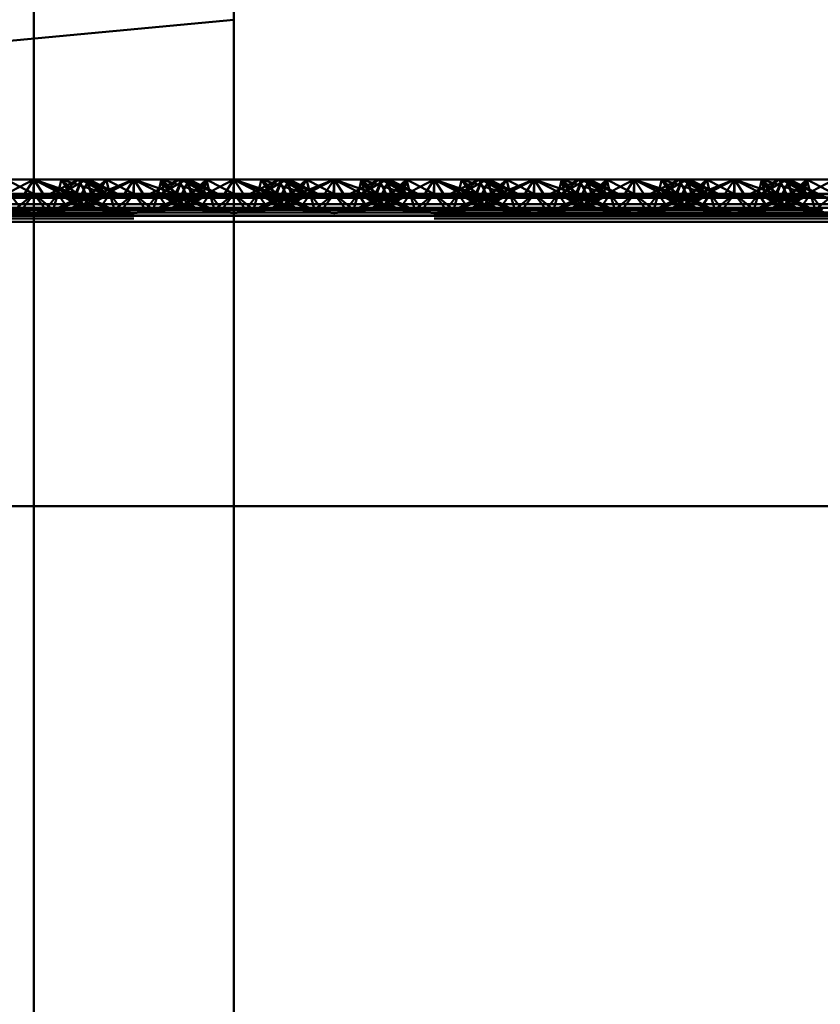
# Paper-space layout 'Layout1' of a CAD drawing. Extents: x -2 to 1033, y -36 to 596.
# Tile 249 of 256: x 372.97 to 374.97, y 499.19 to 501.64. Entities that reach past the tile are written whole.
import ezdxf

# ---------------------------------------------------------------- set-up
doc = ezdxf.new("R2010")
doc.units = 0
doc.linetypes.add('ACAD_ISO02W100', pattern=[15, 12, -3])
doc.linetypes.add('ACAD_ISO04W100', pattern=[30.5, 24, -3, 0.5, -3])
for name, color, linetype, lineweight in [('SS_SLOUPY KRAJNÍ', 143, 'CONTINUOUS', 50), ('SS_ZEBRIK KOŠ', 75, 'CONTINUOUS', 50), ('SS_ZEBRIKY', 24, 'CONTINUOUS', 50)]:
    doc.layers.add(name, color=color, linetype=linetype, lineweight=lineweight)

psp = doc.layouts.get("Layout1")

# ---------------------------------------------------------------- linework, layer by layer
at = {"layer": 'SS_SLOUPY KRAJNÍ', "color": 3, "linetype": 'ACAD_ISO02W100', "ltscale": 0.25}
psp.add_line((372.5063, 501.55), (373.5063, 501.6441), dxfattribs=at)
at = {"layer": 'SS_ZEBRIK KOŠ', "color": 7, "linetype": 'ACAD_ISO04W100', "ltscale": 0.25}
psp.add_line((373.0063, 420.885), (373.0063, 546.985), dxfattribs=at)
at = {"layer": 'SS_ZEBRIK KOŠ', "color": 1, "linetype": 'Continuous', "ltscale": 0.25}
psp.add_line((373.5063, 420.885), (373.5063, 546.985), dxfattribs=at)
at = {"layer": 'SS_ZEBRIKY', "color": 3, "linetype": 'ACAD_ISO02W100', "ltscale": 0.25}
for p, q in [((372.9296, 501.2048), (373.0063, 501.2448)), ((372.9374, 501.2448), (373.0053, 501.209)), ((373.0063, 501.2448), (372.9374, 501.2448)), ((372.9803, 501.2048), (373.0063, 501.2448)), ((373.0063, 501.2448), (373.0053, 501.209)), ((373.0324, 501.2048), (373.0063, 501.2448)), ((373.0063, 501.2448), (373.083, 501.2048)), ((373.0063, 501.2448), (373.0966, 501.2082)), ((373.1099, 501.209), (373.0063, 501.2448)), ((373.0753, 501.2448), (373.0063, 501.2448)), ((373.0063, 501.2448), (373.0063, 501.209)), ((373.1184, 501.2448), (373.0469, 501.209)), ((373.0663, 501.209), (373.0753, 501.2448)), ((373.1369, 501.2448), (373.0743, 501.209)), ((373.0743, 501.209), (373.1184, 501.2448)), ((373.0748, 501.209), (373.1369, 501.2448)), ((373.0748, 501.209), (373.1184, 501.2448)), ((373.0753, 501.2448), (373.0966, 501.2082)), ((373.1099, 501.209), (373.0753, 501.2448)), ((373.0753, 501.2448), (373.1134, 501.209)), ((373.0753, 501.2448), (373.1869, 501.209)), ((373.1258, 501.2448), (373.0753, 501.2448)), ((373.1103, 501.209), (373.1258, 501.2448)), ((373.1258, 501.2448), (373.1134, 501.209)), ((373.1184, 501.2448), (373.1363, 501.209)), ((373.1869, 501.209), (373.1258, 501.2448)), ((373.1258, 501.2448), (373.1889, 501.209)), ((373.2158, 501.209), (373.1258, 501.2448)), ((373.1442, 501.2448), (373.1258, 501.2448)), ((373.1263, 501.209), (373.1442, 501.2448)), ((373.1493, 501.209), (373.1369, 501.2448)), ((373.1401, 501.2366), (373.1369, 501.2448)), ((373.1403, 501.237), (373.1369, 501.2448)), ((373.1524, 501.209), (373.1369, 501.2448)), ((373.151, 501.209), (373.1401, 501.2366)), ((373.1524, 501.209), (373.1403, 501.237)), ((373.1442, 501.2448), (373.1889, 501.209)), ((373.2158, 501.209), (373.1442, 501.2448)), ((373.1874, 501.2448), (373.1442, 501.2448)), ((373.1493, 501.209), (373.1874, 501.2448)), ((373.1874, 501.2448), (373.151, 501.209)), ((373.1661, 501.2082), (373.2563, 501.2448)), ((373.1661, 501.2082), (373.1874, 501.2448)), ((373.1796, 501.2048), (373.2563, 501.2448)), ((373.1963, 501.209), (373.1874, 501.2448)), ((373.2553, 501.209), (373.1874, 501.2448)), ((373.2563, 501.2448), (373.1874, 501.2448)), ((373.2563, 501.2448), (373.2303, 501.2048)), ((373.2553, 501.209), (373.2563, 501.2448)), ((373.2824, 501.2048), (373.2563, 501.2448)), ((373.2563, 501.2448), (373.333, 501.2048)), ((373.2563, 501.2448), (373.3226, 501.2219)), ((373.3253, 501.2448), (373.2563, 501.2448)), ((373.2563, 501.2448), (373.2563, 501.209)), ((373.3684, 501.2448), (373.2969, 501.209)), ((373.3253, 501.2448), (373.3163, 501.209)), ((373.3869, 501.2448), (373.3243, 501.209)), ((373.3243, 501.209), (373.3684, 501.2448)), ((373.3869, 501.2448), (373.3248, 501.209)), ((373.3248, 501.209), (373.3684, 501.2448)), ((373.3253, 501.2448), (373.333, 501.2048)), ((373.3253, 501.2448), (373.3466, 501.2082)), ((373.3253, 501.2448), (373.3393, 501.2303)), ((373.3253, 501.2448), (373.3634, 501.209)), ((373.3253, 501.2448), (373.3516, 501.2364)), ((373.3684, 501.2448), (373.3253, 501.2448)), ((373.3516, 501.2364), (373.3767, 501.2283)), ((373.3758, 501.2448), (373.3603, 501.209)), ((373.3724, 501.237), (373.3603, 501.209)), ((373.3758, 501.2448), (373.3634, 501.209)), ((373.3684, 501.2448), (373.3863, 501.209)), ((373.3869, 501.2448), (373.3684, 501.2448)), ((373.3758, 501.2448), (373.3724, 501.237)), ((373.3758, 501.2448), (373.4369, 501.209)), ((373.3758, 501.2448), (373.4389, 501.209)), ((373.3758, 501.2448), (373.4658, 501.209)), ((373.3763, 501.209), (373.3942, 501.2448)), ((373.3993, 501.209), (373.3869, 501.2448)), ((373.3869, 501.2448), (373.401, 501.209)), ((373.3869, 501.2448), (373.4024, 501.209)), ((373.4374, 501.2448), (373.3869, 501.2448)), ((373.4389, 501.209), (373.3942, 501.2448)), ((373.4658, 501.209), (373.3942, 501.2448)), ((373.3993, 501.209), (373.4374, 501.2448)), ((373.4374, 501.2448), (373.401, 501.209)), ((373.4161, 501.2082), (373.4374, 501.2448)), ((373.4296, 501.2048), (373.5063, 501.2448)), ((373.4296, 501.2048), (373.4374, 501.2448)), ((373.4374, 501.2448), (373.4463, 501.209)), ((373.4374, 501.2448), (373.5053, 501.209)), ((373.5063, 501.2448), (373.4374, 501.2448)), ((373.5063, 501.2448), (373.4803, 501.2048)), ((373.5063, 501.2448), (373.5053, 501.209)), ((373.5063, 501.2448), (373.6099, 501.209)), ((373.6184, 501.2448), (373.5469, 501.209)), ((373.5663, 501.209), (373.5753, 501.2448)), ((373.5743, 501.209), (373.6369, 501.2448)), ((373.5743, 501.209), (373.6184, 501.2448)), ((373.5748, 501.209), (373.6369, 501.2448)), ((373.5748, 501.209), (373.6184, 501.2448)), ((373.6099, 501.209), (373.5753, 501.2448)), ((373.6869, 501.209), (373.5753, 501.2448)), ((373.6103, 501.209), (373.6258, 501.2448)), ((373.6184, 501.2448), (373.6363, 501.209)), ((373.6869, 501.209), (373.6258, 501.2448)), ((373.7158, 501.209), (373.6258, 501.2448)), ((373.6263, 501.209), (373.6442, 501.2448)), ((373.6493, 501.209), (373.6369, 501.2448)), ((373.6401, 501.2366), (373.6369, 501.2448)), ((373.6524, 501.209), (373.6369, 501.2448)), ((373.6369, 501.2448), (373.6403, 501.237)), ((373.651, 501.209), (373.6401, 501.2366)), ((373.6403, 501.237), (373.6524, 501.209)), ((373.6493, 501.209), (373.6874, 501.2448)), ((373.6661, 501.2082), (373.7563, 501.2448)), ((373.6661, 501.2082), (373.6874, 501.2448)), ((373.6796, 501.2048), (373.7563, 501.2448)), ((373.6963, 501.209), (373.6874, 501.2448)), ((373.7563, 501.2448), (373.7303, 501.2048)), ((373.7563, 501.2448), (373.7824, 501.2048)), ((373.7563, 501.2448), (373.833, 501.2048)), ((373.7563, 501.2448), (373.7563, 501.209)), ((373.8253, 501.2448), (373.8163, 501.209)), ((373.8253, 501.2448), (373.8191, 501.2201)), ((373.8869, 501.2448), (373.8248, 501.209)), ((373.8248, 501.209), (373.8684, 501.2448)), ((373.8253, 501.2448), (373.833, 501.2048)), ((373.8253, 501.2448), (373.8466, 501.2082)), ((373.8253, 501.2448), (373.8634, 501.209)), ((373.8516, 501.2364), (373.8767, 501.2283)), ((373.8758, 501.2448), (373.8603, 501.209)), ((373.8724, 501.237), (373.8603, 501.209)), ((373.8758, 501.2448), (373.8634, 501.209)), ((373.8684, 501.2448), (373.8863, 501.209)), ((373.8758, 501.2448), (373.8724, 501.237)), ((373.8758, 501.2448), (373.9369, 501.209)), ((373.8758, 501.2448), (373.9389, 501.209)), ((373.8758, 501.2448), (373.9658, 501.209)), ((373.8763, 501.209), (373.8942, 501.2448)), ((373.8869, 501.2448), (373.901, 501.209)), ((373.8869, 501.2448), (373.9024, 501.209)), ((373.9389, 501.209), (373.8942, 501.2448)), ((373.9658, 501.209), (373.8942, 501.2448)), ((373.9374, 501.2448), (373.901, 501.209)), ((373.9374, 501.2448), (373.9463, 501.209)), ((373.9374, 501.2448), (374.0053, 501.209)), ((374.0063, 501.2448), (374.0053, 501.209)), ((374.0063, 501.2448), (374.1099, 501.209)), ((374.0063, 501.2448), (374.0063, 501.209)), ((374.1184, 501.2448), (374.0469, 501.209)), ((374.0663, 501.209), (374.0753, 501.2448)), ((374.0743, 501.209), (374.1369, 501.2448)), ((374.0743, 501.209), (374.1184, 501.2448)), ((374.0748, 501.209), (374.1369, 501.2448)), ((374.0748, 501.209), (374.1184, 501.2448)), ((374.1099, 501.209), (374.0753, 501.2448)), ((374.1869, 501.209), (374.0753, 501.2448)), ((374.1103, 501.209), (374.1258, 501.2448)), ((374.1184, 501.2448), (374.1363, 501.209)), ((374.1869, 501.209), (374.1258, 501.2448)), ((374.2158, 501.209), (374.1258, 501.2448)), ((374.1263, 501.209), (374.1442, 501.2448)), ((374.1493, 501.209), (374.1369, 501.2448)), ((374.1401, 501.2366), (374.1369, 501.2448)), ((374.1369, 501.2448), (374.1403, 501.237)), ((374.1524, 501.209), (374.1369, 501.2448)), ((374.151, 501.209), (374.1401, 501.2366)), ((374.1493, 501.209), (374.1874, 501.2448)), ((374.1661, 501.2082), (374.2563, 501.2448)), ((374.1661, 501.2082), (374.1874, 501.2448)), ((374.1796, 501.2048), (374.2563, 501.2448)), ((374.1963, 501.209), (374.1874, 501.2448)), ((374.2563, 501.2448), (374.2303, 501.2048)), ((374.2563, 501.2448), (374.2824, 501.2048)), ((374.2563, 501.2448), (374.333, 501.2048)), ((374.2563, 501.2448), (374.2563, 501.209)), ((374.3253, 501.2448), (374.3163, 501.209)), ((374.3869, 501.2448), (374.3248, 501.209)), ((374.3248, 501.209), (374.3684, 501.2448)), ((374.3253, 501.2448), (374.333, 501.2048)), ((374.3253, 501.2448), (374.3466, 501.2082)), ((374.3253, 501.2448), (374.3634, 501.209)), ((374.3516, 501.2364), (374.3767, 501.2283)), ((374.3758, 501.2448), (374.3603, 501.209)), ((374.3724, 501.237), (374.3603, 501.209)), ((374.3758, 501.2448), (374.3634, 501.209)), ((374.3684, 501.2448), (374.3863, 501.209)), ((374.3758, 501.2448), (374.3724, 501.237)), ((374.3758, 501.2448), (374.4369, 501.209)), ((374.3758, 501.2448), (374.4389, 501.209)), ((374.3758, 501.2448), (374.4658, 501.209)), ((374.3813, 501.219), (374.3942, 501.2448)), ((374.3869, 501.2448), (374.401, 501.209)), ((374.3869, 501.2448), (374.4024, 501.209)), ((374.4389, 501.209), (374.3942, 501.2448)), ((374.4658, 501.209), (374.3942, 501.2448)), ((374.4374, 501.2448), (374.401, 501.209)), ((374.4374, 501.2448), (374.4463, 501.209)), ((374.4374, 501.2448), (374.5053, 501.209)), ((374.5063, 501.2448), (374.5053, 501.209)), ((374.5063, 501.2448), (374.6099, 501.209)), ((374.5063, 501.2448), (374.5063, 501.209)), ((374.6184, 501.2448), (374.5469, 501.209)), ((374.5663, 501.209), (374.5753, 501.2448)), ((374.5743, 501.209), (374.6369, 501.2448)), ((374.5743, 501.209), (374.6184, 501.2448)), ((374.5748, 501.209), (374.6369, 501.2448)), ((374.5748, 501.209), (374.6184, 501.2448)), ((374.6099, 501.209), (374.5753, 501.2448)), ((374.6869, 501.209), (374.5753, 501.2448)), ((374.6103, 501.209), (374.6258, 501.2448)), ((374.6184, 501.2448), (374.6363, 501.209)), ((374.6869, 501.209), (374.6258, 501.2448)), ((374.7158, 501.209), (374.6258, 501.2448)), ((374.6263, 501.209), (374.6442, 501.2448)), ((374.6493, 501.209), (374.6369, 501.2448)), ((374.6401, 501.2366), (374.6369, 501.2448)), ((374.6524, 501.209), (374.6369, 501.2448)), ((374.6369, 501.2448), (374.6403, 501.237)), ((374.651, 501.209), (374.6401, 501.2366)), ((374.6403, 501.237), (374.6524, 501.209)), ((374.6493, 501.209), (374.6874, 501.2448)), ((374.6661, 501.2082), (374.7563, 501.2448)), ((374.6661, 501.2082), (374.6874, 501.2448)), ((374.6796, 501.2048), (374.7563, 501.2448)), ((374.6963, 501.209), (374.6874, 501.2448)), ((374.7563, 501.2448), (374.7303, 501.2048)), ((374.7563, 501.2448), (374.7824, 501.2048)), ((374.7563, 501.2448), (374.833, 501.2048)), ((374.7563, 501.2448), (374.7563, 501.209)), ((374.8253, 501.2448), (374.8163, 501.209)), ((374.8253, 501.2448), (374.8191, 501.2201)), ((374.8869, 501.2448), (374.8248, 501.209)), ((374.8248, 501.209), (374.8684, 501.2448)), ((374.8253, 501.2448), (374.833, 501.2048)), ((374.8253, 501.2448), (374.8466, 501.2082)), ((374.8253, 501.2448), (374.8634, 501.209)), ((374.8516, 501.2364), (374.8767, 501.2283)), ((374.8758, 501.2448), (374.8603, 501.209)), ((374.8724, 501.237), (374.8603, 501.209)), ((374.8758, 501.2448), (374.8634, 501.209)), ((374.8684, 501.2448), (374.8863, 501.209)), ((374.8758, 501.2448), (374.8724, 501.237)), ((374.8758, 501.2448), (374.9369, 501.209)), ((374.8758, 501.2448), (374.9389, 501.209)), ((374.8758, 501.2448), (374.9658, 501.209)), ((374.8763, 501.209), (374.8942, 501.2448)), ((374.8869, 501.2448), (374.901, 501.209)), ((374.8869, 501.2448), (374.9024, 501.209)), ((374.9389, 501.209), (374.8942, 501.2448)), ((374.9658, 501.209), (374.8942, 501.2448)), ((374.9374, 501.2448), (374.901, 501.209)), ((374.9374, 501.2448), (374.9463, 501.209)), ((374.9374, 501.2448), (375.0053, 501.209)), ((373.1963, 501.209), (373.1936, 501.2201)), ((373.3226, 501.2219), (373.3599, 501.209)), ((373.3393, 501.2303), (373.3599, 501.209)), ((373.3767, 501.2283), (373.4369, 501.209)), ((373.6728, 501.2305), (373.651, 501.209)), ((373.6963, 501.209), (373.6936, 501.2201)), ((373.8191, 501.2201), (373.8163, 501.209)), ((373.8226, 501.2219), (373.8599, 501.209)), ((373.8393, 501.2303), (373.8599, 501.209)), ((373.8767, 501.2283), (373.9369, 501.209)), ((374.151, 501.209), (374.1728, 501.2305)), ((374.1963, 501.209), (374.1936, 501.2201)), ((374.3226, 501.2219), (374.3599, 501.209)), ((374.3393, 501.2303), (374.3599, 501.209)), ((374.3763, 501.209), (374.3813, 501.219)), ((374.3767, 501.2283), (374.4369, 501.209)), ((374.651, 501.209), (374.6728, 501.2305)), ((374.6963, 501.209), (374.6936, 501.2201)), ((374.8191, 501.2201), (374.8163, 501.209)), ((374.8226, 501.2219), (374.8599, 501.209)), ((374.8393, 501.2303), (374.8599, 501.209)), ((374.8767, 501.2283), (374.9369, 501.209)), ((372.4161, 501.2082), (373.5966, 501.2082)), ((373.5063, 501.1995), (372.5063, 501.1995)), ((372.9296, 501.2048), (373.0063, 501.1995)), ((372.9296, 501.2048), (372.9803, 501.2048)), ((372.9463, 501.209), (372.9764, 501.169)), ((373.0063, 501.209), (372.9463, 501.209)), ((373.0063, 501.209), (372.9579, 501.169)), ((372.9764, 501.169), (373.0063, 501.209)), ((373.0063, 501.1995), (372.9803, 501.2048)), ((372.9803, 501.2048), (373.0324, 501.2048)), ((373.0363, 501.169), (373.0063, 501.209)), ((373.0548, 501.169), (373.0063, 501.209)), ((373.0663, 501.209), (373.0063, 501.209)), ((373.0063, 501.1995), (373.083, 501.2048)), ((373.0063, 501.1995), (373.0324, 501.2048)), ((373.0324, 501.2048), (373.083, 501.2048)), ((373.0363, 501.169), (373.0663, 501.209)), ((373.0548, 501.169), (373.0663, 501.209)), ((373.1313, 501.2065), (373.0583, 501.169)), ((373.0583, 501.169), (373.1382, 501.203)), ((373.0663, 501.209), (373.0935, 501.169)), ((373.1403, 501.169), (373.0663, 501.209)), ((373.0663, 501.209), (373.1679, 501.169)), ((373.1103, 501.209), (373.0663, 501.209)), ((373.0683, 501.169), (373.1524, 501.209)), ((373.0683, 501.169), (373.1363, 501.209)), ((373.083, 501.2048), (373.0966, 501.2082)), ((373.083, 501.2048), (373.4296, 501.2048)), ((373.0948, 501.169), (373.1413, 501.2013)), ((373.0948, 501.169), (373.1568, 501.1934)), ((373.0966, 501.2082), (373.1134, 501.209)), ((373.1403, 501.169), (373.1103, 501.209)), ((373.1103, 501.209), (373.1679, 501.169)), ((373.1944, 501.169), (373.1103, 501.209)), ((373.1103, 501.209), (373.2043, 501.169)), ((373.1134, 501.209), (373.1103, 501.209)), ((373.3993, 501.209), (373.1134, 501.209)), ((373.1224, 501.169), (373.1963, 501.209)), ((373.1224, 501.169), (373.1524, 501.209)), ((373.1944, 501.169), (373.1263, 501.209)), ((373.2043, 501.169), (373.1263, 501.209)), ((373.1363, 501.209), (373.1313, 501.2065)), ((373.1382, 501.203), (373.1524, 501.209)), ((373.1413, 501.2013), (373.1524, 501.209)), ((373.1493, 501.209), (373.1661, 501.2082)), ((373.1568, 501.1934), (373.1963, 501.209)), ((373.1661, 501.2082), (373.1796, 501.2048)), ((373.1783, 501.1824), (373.1963, 501.209)), ((373.1796, 501.2048), (373.2563, 501.1995)), ((373.2079, 501.169), (373.1963, 501.209)), ((373.1963, 501.209), (373.2264, 501.169)), ((373.2079, 501.169), (373.2563, 501.209)), ((373.2563, 501.209), (373.2264, 501.169)), ((373.2303, 501.2048), (373.2563, 501.1995)), ((373.2563, 501.209), (373.2863, 501.169)), ((373.2563, 501.209), (373.3048, 501.169)), ((373.2563, 501.1995), (373.333, 501.2048)), ((373.2563, 501.1995), (373.2824, 501.2048)), ((373.2863, 501.169), (373.3163, 501.209)), ((373.3163, 501.209), (373.3048, 501.169)), ((373.3083, 501.169), (373.4024, 501.209)), ((373.3863, 501.209), (373.3083, 501.169)), ((373.3163, 501.209), (373.3344, 501.1824)), ((373.3163, 501.209), (373.3903, 501.169)), ((373.3163, 501.209), (373.3559, 501.1934)), ((373.4024, 501.209), (373.3183, 501.169)), ((373.3863, 501.209), (373.3183, 501.169)), ((373.333, 501.2048), (373.3466, 501.2082)), ((373.3448, 501.169), (373.4463, 501.209)), ((373.3448, 501.169), (373.4024, 501.209)), ((373.3634, 501.209), (373.3466, 501.2082)), ((373.3559, 501.1934), (373.4179, 501.169)), ((373.3603, 501.209), (373.3903, 501.169)), ((373.3603, 501.209), (373.3713, 501.2013)), ((373.3603, 501.209), (373.4444, 501.169)), ((373.3745, 501.203), (373.3603, 501.209)), ((373.3713, 501.2013), (373.4179, 501.169)), ((373.4463, 501.209), (373.3724, 501.169)), ((373.4024, 501.209), (373.3724, 501.169)), ((373.4543, 501.169), (373.3745, 501.203)), ((373.3763, 501.209), (373.4444, 501.169)), ((373.3813, 501.2065), (373.3763, 501.209)), ((373.4543, 501.169), (373.3813, 501.2065)), ((373.4161, 501.2082), (373.3993, 501.209)), ((373.4024, 501.209), (373.3993, 501.209)), ((373.4463, 501.209), (373.4024, 501.209)), ((373.4161, 501.2082), (373.4296, 501.2048)), ((373.4192, 501.169), (373.4463, 501.209)), ((373.4296, 501.2048), (373.5063, 501.1995)), ((373.4296, 501.2048), (373.4803, 501.2048)), ((373.4463, 501.209), (373.4579, 501.169)), ((373.4463, 501.209), (373.4764, 501.169)), ((373.5063, 501.209), (373.4463, 501.209)), ((373.5063, 501.209), (373.4579, 501.169)), ((373.4764, 501.169), (373.5063, 501.209)), ((373.4803, 501.2048), (373.5063, 501.1995)), ((373.4803, 501.2048), (373.5063, 501.2048)), ((373.5363, 501.169), (373.5063, 501.209)), ((373.5548, 501.169), (373.5063, 501.209)), ((373.5663, 501.209), (373.5063, 501.209)), ((373.5363, 501.169), (373.5663, 501.209)), ((373.5548, 501.169), (373.5663, 501.209)), ((373.6313, 501.2065), (373.5583, 501.169)), ((373.6382, 501.203), (373.5583, 501.169)), ((373.5663, 501.209), (373.5935, 501.169)), ((373.6403, 501.169), (373.5663, 501.209)), ((373.5663, 501.209), (373.6679, 501.169)), ((373.6103, 501.209), (373.5663, 501.209)), ((373.5683, 501.169), (373.6524, 501.209)), ((373.5683, 501.169), (373.6363, 501.209)), ((373.5948, 501.169), (373.6413, 501.2013)), ((373.5948, 501.169), (373.6568, 501.1934)), ((373.6403, 501.169), (373.6103, 501.209)), ((373.6103, 501.209), (373.6679, 501.169)), ((373.6944, 501.169), (373.6103, 501.209)), ((373.6103, 501.209), (373.7043, 501.169)), ((373.6134, 501.209), (373.6103, 501.209)), ((373.6224, 501.169), (373.6963, 501.209)), ((373.6224, 501.169), (373.6524, 501.209)), ((373.6944, 501.169), (373.6263, 501.209)), ((373.7043, 501.169), (373.6263, 501.209)), ((373.6363, 501.209), (373.6313, 501.2065)), ((373.6524, 501.209), (373.6382, 501.203)), ((373.6413, 501.2013), (373.6524, 501.209)), ((373.6493, 501.209), (373.6661, 501.2082)), ((373.6568, 501.1934), (373.6963, 501.209)), ((373.6661, 501.2082), (373.6796, 501.2048)), ((373.6692, 501.169), (373.6963, 501.209)), ((373.6796, 501.2048), (373.7563, 501.1995)), ((373.7079, 501.169), (373.6963, 501.209)), ((373.6963, 501.209), (373.7264, 501.169)), ((373.7079, 501.169), (373.7563, 501.209)), ((373.7563, 501.209), (373.7264, 501.169)), ((373.7303, 501.2048), (373.7563, 501.1995)), ((373.7563, 501.209), (373.7863, 501.169)), ((373.7563, 501.209), (373.8048, 501.169)), ((373.7563, 501.1995), (373.833, 501.2048)), ((373.7824, 501.2048), (373.7563, 501.1995)), ((373.8163, 501.209), (373.7863, 501.169)), ((373.8163, 501.209), (373.8048, 501.169)), ((373.8083, 501.169), (373.9024, 501.209)), ((373.8863, 501.209), (373.8083, 501.169)), ((373.8163, 501.209), (373.8344, 501.1824)), ((373.8163, 501.209), (373.8903, 501.169)), ((373.8163, 501.209), (373.8559, 501.1934)), ((373.9024, 501.209), (373.8183, 501.169)), ((373.8863, 501.209), (373.8183, 501.169)), ((373.833, 501.2048), (373.8466, 501.2082)), ((373.8448, 501.169), (373.9463, 501.209)), ((373.8448, 501.169), (373.9024, 501.209)), ((373.8634, 501.209), (373.8466, 501.2082)), ((373.8559, 501.1934), (373.9179, 501.169)), ((373.8603, 501.209), (373.8903, 501.169)), ((373.8603, 501.209), (373.8713, 501.2013)), ((373.8603, 501.209), (373.9444, 501.169)), ((373.8745, 501.203), (373.8603, 501.209)), ((373.8713, 501.2013), (373.9179, 501.169)), ((373.9463, 501.209), (373.8724, 501.169)), ((373.9024, 501.209), (373.8724, 501.169)), ((373.9543, 501.169), (373.8745, 501.203)), ((373.8763, 501.209), (373.9444, 501.169)), ((373.8813, 501.2065), (373.8763, 501.209)), ((373.9543, 501.169), (373.8813, 501.2065)), ((373.9024, 501.209), (373.8993, 501.209)), ((373.9463, 501.209), (373.9024, 501.209)), ((373.9161, 501.2082), (374.0966, 501.2082)), ((373.9463, 501.209), (373.9192, 501.169)), ((373.9463, 501.209), (373.9579, 501.169)), ((373.9463, 501.209), (373.9764, 501.169)), ((374.0063, 501.209), (373.9463, 501.209)), ((374.0063, 501.209), (373.9579, 501.169)), ((373.9764, 501.169), (374.0063, 501.209)), ((374.0063, 501.209), (374.0363, 501.169)), ((374.0063, 501.209), (374.0548, 501.169)), ((374.0663, 501.209), (374.0063, 501.209)), ((374.0363, 501.169), (374.0663, 501.209)), ((374.0548, 501.169), (374.0663, 501.209)), ((374.1313, 501.2065), (374.0583, 501.169)), ((374.1382, 501.203), (374.0583, 501.169)), ((374.0663, 501.209), (374.0935, 501.169)), ((374.1403, 501.169), (374.0663, 501.209)), ((374.0663, 501.209), (374.1679, 501.169)), ((374.1103, 501.209), (374.0663, 501.209)), ((374.0683, 501.169), (374.1524, 501.209)), ((374.1363, 501.209), (374.0683, 501.169)), ((374.0948, 501.169), (374.1413, 501.2013)), ((374.0948, 501.169), (374.1568, 501.1934)), ((374.1403, 501.169), (374.1103, 501.209)), ((374.1103, 501.209), (374.1679, 501.169)), ((374.1944, 501.169), (374.1103, 501.209)), ((374.1103, 501.209), (374.2043, 501.169)), ((374.1134, 501.209), (374.1103, 501.209)), ((374.1224, 501.169), (374.1963, 501.209)), ((374.1224, 501.169), (374.1524, 501.209)), ((374.1944, 501.169), (374.1263, 501.209)), ((374.2043, 501.169), (374.1263, 501.209)), ((374.1363, 501.209), (374.1313, 501.2065)), ((374.1524, 501.209), (374.1382, 501.203)), ((374.1413, 501.2013), (374.1524, 501.209)), ((374.1493, 501.209), (374.1661, 501.2082)), ((374.1568, 501.1934), (374.1963, 501.209)), ((374.1661, 501.2082), (374.1796, 501.2048)), ((374.1783, 501.1824), (374.1963, 501.209)), ((374.1796, 501.2048), (374.2563, 501.1995)), ((374.2079, 501.169), (374.1963, 501.209)), ((374.1963, 501.209), (374.2264, 501.169)), ((374.2079, 501.169), (374.2563, 501.209)), ((374.2563, 501.209), (374.2264, 501.169)), ((374.2303, 501.2048), (374.2563, 501.1995)), ((374.2563, 501.209), (374.2863, 501.169)), ((374.2563, 501.209), (374.3048, 501.169)), ((374.2563, 501.1995), (374.333, 501.2048)), ((374.2824, 501.2048), (374.2563, 501.1995)), ((374.3163, 501.209), (374.2863, 501.169)), ((374.3163, 501.209), (374.3048, 501.169)), ((374.3083, 501.169), (374.4024, 501.209)), ((374.3863, 501.209), (374.3083, 501.169)), ((374.3163, 501.209), (374.3344, 501.1824)), ((374.3163, 501.209), (374.3903, 501.169)), ((374.3163, 501.209), (374.3559, 501.1934)), ((374.4024, 501.209), (374.3183, 501.169)), ((374.3863, 501.209), (374.3183, 501.169)), ((374.333, 501.2048), (374.3466, 501.2082)), ((374.3448, 501.169), (374.4463, 501.209)), ((374.3448, 501.169), (374.4024, 501.209)), ((374.3634, 501.209), (374.3466, 501.2082)), ((374.3559, 501.1934), (374.4179, 501.169)), ((374.3603, 501.209), (374.3903, 501.169)), ((374.3603, 501.209), (374.3713, 501.2013)), ((374.3603, 501.209), (374.4444, 501.169)), ((374.3745, 501.203), (374.3603, 501.209)), ((374.3713, 501.2013), (374.4179, 501.169)), ((374.4463, 501.209), (374.3724, 501.169)), ((374.4024, 501.209), (374.3724, 501.169)), ((374.4543, 501.169), (374.3745, 501.203)), ((374.3763, 501.209), (374.4444, 501.169)), ((374.3813, 501.2065), (374.3763, 501.209)), ((374.4543, 501.169), (374.3813, 501.2065)), ((374.4024, 501.209), (374.3993, 501.209)), ((374.4463, 501.209), (374.4024, 501.209)), ((374.4161, 501.2082), (374.5966, 501.2082)), ((374.4463, 501.209), (374.4192, 501.169)), ((374.4463, 501.209), (374.4579, 501.169)), ((374.4463, 501.209), (374.4764, 501.169)), ((374.5063, 501.209), (374.4463, 501.209)), ((374.5063, 501.209), (374.4579, 501.169)), ((374.4764, 501.169), (374.5063, 501.209)), ((374.5063, 501.209), (374.5363, 501.169)), ((374.5063, 501.209), (374.5548, 501.169)), ((374.5663, 501.209), (374.5063, 501.209)), ((374.5363, 501.169), (374.5663, 501.209)), ((374.5548, 501.169), (374.5663, 501.209)), ((374.6313, 501.2065), (374.5583, 501.169)), ((374.6382, 501.203), (374.5583, 501.169)), ((374.5663, 501.209), (374.5935, 501.169)), ((374.6403, 501.169), (374.5663, 501.209)), ((374.5663, 501.209), (374.6679, 501.169)), ((374.6103, 501.209), (374.5663, 501.209)), ((374.5683, 501.169), (374.6524, 501.209)), ((374.6363, 501.209), (374.5683, 501.169)), ((374.5948, 501.169), (374.6413, 501.2013)), ((374.5948, 501.169), (374.6568, 501.1934)), ((374.6403, 501.169), (374.6103, 501.209)), ((374.6103, 501.209), (374.6679, 501.169)), ((374.6944, 501.169), (374.6103, 501.209)), ((374.6103, 501.209), (374.7043, 501.169)), ((374.6134, 501.209), (374.6103, 501.209)), ((374.6224, 501.169), (374.6963, 501.209)), ((374.6224, 501.169), (374.6524, 501.209)), ((374.6944, 501.169), (374.6263, 501.209)), ((374.7043, 501.169), (374.6263, 501.209)), ((374.6363, 501.209), (374.6313, 501.2065)), ((374.6524, 501.209), (374.6382, 501.203)), ((374.6413, 501.2013), (374.6524, 501.209)), ((374.6661, 501.2082), (374.6493, 501.209)), ((374.6568, 501.1934), (374.6963, 501.209)), ((374.6796, 501.2048), (374.6661, 501.2082)), ((374.6783, 501.1824), (374.6963, 501.209)), ((374.7563, 501.1995), (374.6796, 501.2048)), ((374.7079, 501.169), (374.6963, 501.209)), ((374.6963, 501.209), (374.7264, 501.169)), ((374.7079, 501.169), (374.7563, 501.209)), ((374.7563, 501.209), (374.7264, 501.169)), ((374.7303, 501.2048), (374.7563, 501.1995)), ((374.7563, 501.209), (374.7863, 501.169)), ((374.7563, 501.209), (374.8048, 501.169)), ((374.7563, 501.1995), (374.833, 501.2048)), ((374.7824, 501.2048), (374.7563, 501.1995)), ((374.8163, 501.209), (374.7863, 501.169)), ((374.8163, 501.209), (374.8048, 501.169)), ((374.8083, 501.169), (374.9024, 501.209)), ((374.8863, 501.209), (374.8083, 501.169)), ((374.8163, 501.209), (374.8344, 501.1824)), ((374.8163, 501.209), (374.8903, 501.169)), ((374.8163, 501.209), (374.8559, 501.1934)), ((374.9024, 501.209), (374.8183, 501.169)), ((374.8863, 501.209), (374.8183, 501.169)), ((374.833, 501.2048), (374.8466, 501.2082)), ((374.8448, 501.169), (374.9463, 501.209)), ((374.8448, 501.169), (374.9024, 501.209)), ((374.8634, 501.209), (374.8466, 501.2082)), ((374.8559, 501.1934), (374.9179, 501.169)), ((374.8603, 501.209), (374.8903, 501.169)), ((374.8603, 501.209), (374.8713, 501.2013)), ((374.8603, 501.209), (374.9444, 501.169)), ((374.8745, 501.203), (374.8603, 501.209)), ((374.8713, 501.2013), (374.9179, 501.169)), ((374.9463, 501.209), (374.8724, 501.169)), ((374.9024, 501.209), (374.8724, 501.169)), ((374.9543, 501.169), (374.8745, 501.203)), ((374.8763, 501.209), (374.9444, 501.169)), ((374.8813, 501.2065), (374.8763, 501.209)), ((374.9543, 501.169), (374.8813, 501.2065)), ((374.9024, 501.209), (374.8993, 501.209)), ((374.9463, 501.209), (374.9024, 501.209)), ((374.9161, 501.2082), (375.0966, 501.2082)), ((374.9463, 501.209), (374.9192, 501.169)), ((374.9463, 501.209), (374.9579, 501.169)), ((374.9463, 501.209), (374.9764, 501.169)), ((375.0063, 501.209), (374.9463, 501.209)), ((375.0063, 501.209), (374.9579, 501.169)), ((369.0063, 501.174), (377.0063, 501.174)), ((377.0063, 501.1614), (369.0063, 501.1614)), ((372.5063, 501.1839), (373.5063, 501.1839)), ((372.5063, 501.1629), (373.5063, 501.1629)), ((372.9192, 501.169), (373.0063, 501.1614)), ((372.9192, 501.169), (372.9764, 501.169)), ((373.0063, 501.1614), (372.9764, 501.169)), ((372.9764, 501.169), (373.0363, 501.169)), ((373.0063, 501.1614), (373.0935, 501.169)), ((373.0063, 501.1614), (373.0363, 501.169)), ((373.0363, 501.169), (373.0935, 501.169)), ((373.0935, 501.169), (373.4192, 501.169)), ((373.1692, 501.169), (373.1783, 501.1824)), ((373.2563, 501.1614), (373.1692, 501.169)), ((373.2264, 501.169), (373.2563, 501.1614)), ((373.2563, 501.1614), (373.3435, 501.169)), ((373.2863, 501.169), (373.2563, 501.1614)), ((373.3344, 501.1824), (373.3435, 501.169)), ((373.4192, 501.169), (373.5063, 501.1614)), ((373.4192, 501.169), (373.4764, 501.169)), ((373.4764, 501.169), (373.5063, 501.1614)), ((373.4764, 501.169), (373.5363, 501.169)), ((373.5935, 501.169), (373.5063, 501.1614)), ((373.5063, 501.1614), (373.5363, 501.169)), ((373.5363, 501.169), (373.5935, 501.169)), ((373.5935, 501.169), (373.9192, 501.169)), ((373.7563, 501.1614), (373.6692, 501.169)), ((373.7264, 501.169), (373.7563, 501.1614)), ((373.7563, 501.1614), (373.8435, 501.169)), ((373.7863, 501.169), (373.7563, 501.1614)), ((373.8344, 501.1824), (373.8435, 501.169)), ((373.9192, 501.169), (374.0063, 501.1614)), ((373.9192, 501.169), (373.9764, 501.169)), ((373.9764, 501.169), (374.0063, 501.1614)), ((373.9764, 501.169), (374.0363, 501.169)), ((374.0935, 501.169), (374.0063, 501.1614)), ((374.0063, 501.1614), (374.0363, 501.169)), ((374.0363, 501.169), (374.0935, 501.169)), ((374.0935, 501.169), (374.4192, 501.169)), ((374.1692, 501.169), (374.1783, 501.1824)), ((374.2563, 501.1614), (374.1692, 501.169)), ((374.2264, 501.169), (374.2563, 501.1614)), ((374.2563, 501.1614), (374.3435, 501.169)), ((374.2863, 501.169), (374.2563, 501.1614)), ((374.3344, 501.1824), (374.3435, 501.169)), ((374.4192, 501.169), (374.5063, 501.1614)), ((374.4192, 501.169), (374.4764, 501.169)), ((374.4764, 501.169), (374.5063, 501.1614)), ((374.4764, 501.169), (374.5363, 501.169)), ((374.5935, 501.169), (374.5063, 501.1614)), ((374.5063, 501.1614), (374.5363, 501.169)), ((374.5363, 501.169), (374.5935, 501.169)), ((374.5935, 501.169), (374.9192, 501.169)), ((374.6692, 501.169), (374.6783, 501.1824)), ((374.7563, 501.1614), (374.6692, 501.169)), ((374.7264, 501.169), (374.7563, 501.1614)), ((374.7563, 501.1614), (374.8435, 501.169)), ((374.7863, 501.169), (374.7563, 501.1614)), ((374.8344, 501.1824), (374.8435, 501.169)), ((374.9192, 501.169), (375.0063, 501.1614)), ((374.9192, 501.169), (374.9764, 501.169)), ((369.0063, 501.155), (377.0063, 501.155)), ((369.0063, 501.154), (377.0063, 501.154)), ((377.0063, 501.1473), (369.0063, 501.1473)), ((373.5063, 501.139), (372.5063, 501.139)), ((373.5063, 500.429), (372.5063, 500.429))]:
    psp.add_line(p, q, dxfattribs=at)
at = {"layer": 'SS_ZEBRIKY', "color": 7, "linetype": 'Continuous', "ltscale": 0.25}
for p, q in [((373.5324, 501.2048), (373.5063, 501.2448)), ((373.5063, 501.2448), (373.583, 501.2048)), ((373.5063, 501.2448), (373.5966, 501.2082)), ((373.5753, 501.2448), (373.5063, 501.2448)), ((373.5753, 501.2448), (373.5966, 501.2082)), ((373.5753, 501.2448), (373.6134, 501.209)), ((373.6258, 501.2448), (373.5753, 501.2448)), ((373.6258, 501.2448), (373.6134, 501.209)), ((373.6258, 501.2448), (373.6889, 501.209)), ((373.6442, 501.2448), (373.6258, 501.2448)), ((373.6442, 501.2448), (373.6889, 501.209)), ((373.7158, 501.209), (373.6442, 501.2448)), ((373.6874, 501.2448), (373.6442, 501.2448)), ((373.6874, 501.2448), (373.6728, 501.2305)), ((373.7553, 501.209), (373.6874, 501.2448)), ((373.7563, 501.2448), (373.6874, 501.2448)), ((373.7553, 501.209), (373.7563, 501.2448)), ((373.7563, 501.2448), (373.8226, 501.2219)), ((373.8253, 501.2448), (373.7563, 501.2448)), ((373.8684, 501.2448), (373.7969, 501.209)), ((373.8869, 501.2448), (373.8243, 501.209)), ((373.8243, 501.209), (373.8684, 501.2448)), ((373.8253, 501.2448), (373.8393, 501.2303)), ((373.8253, 501.2448), (373.8516, 501.2364)), ((373.8684, 501.2448), (373.8253, 501.2448)), ((373.8869, 501.2448), (373.8684, 501.2448)), ((373.8993, 501.209), (373.8869, 501.2448)), ((373.9374, 501.2448), (373.8869, 501.2448)), ((373.8993, 501.209), (373.9374, 501.2448)), ((373.9161, 501.2082), (373.9374, 501.2448)), ((373.9296, 501.2048), (374.0063, 501.2448)), ((373.9374, 501.2448), (373.9296, 501.2048)), ((374.0063, 501.2448), (373.9374, 501.2448)), ((374.0063, 501.2448), (373.9803, 501.2048)), ((374.0324, 501.2048), (374.0063, 501.2448)), ((374.0063, 501.2448), (374.083, 501.2048)), ((374.0063, 501.2448), (374.0966, 501.2082)), ((374.0753, 501.2448), (374.0063, 501.2448)), ((374.0753, 501.2448), (374.0966, 501.2082)), ((374.0753, 501.2448), (374.1134, 501.209)), ((374.1258, 501.2448), (374.0753, 501.2448)), ((374.1258, 501.2448), (374.1134, 501.209)), ((374.1258, 501.2448), (374.1889, 501.209)), ((374.1442, 501.2448), (374.1258, 501.2448)), ((374.1442, 501.2448), (374.1889, 501.209)), ((374.2158, 501.209), (374.1442, 501.2448)), ((374.1874, 501.2448), (374.1442, 501.2448)), ((374.1728, 501.2305), (374.1874, 501.2448)), ((374.1874, 501.2448), (374.2553, 501.209)), ((374.2563, 501.2448), (374.1874, 501.2448)), ((374.2553, 501.209), (374.2563, 501.2448)), ((374.2563, 501.2448), (374.3226, 501.2219)), ((374.3253, 501.2448), (374.2563, 501.2448)), ((374.3684, 501.2448), (374.2969, 501.209)), ((374.3869, 501.2448), (374.3243, 501.209)), ((374.3243, 501.209), (374.3684, 501.2448)), ((374.3253, 501.2448), (374.3393, 501.2303)), ((374.3253, 501.2448), (374.3516, 501.2364)), ((374.3684, 501.2448), (374.3253, 501.2448)), ((374.3869, 501.2448), (374.3684, 501.2448)), ((374.3993, 501.209), (374.3869, 501.2448)), ((374.4374, 501.2448), (374.3869, 501.2448)), ((374.3993, 501.209), (374.4374, 501.2448)), ((374.4161, 501.2082), (374.4374, 501.2448)), ((374.4296, 501.2048), (374.5063, 501.2448)), ((374.4296, 501.2048), (374.4374, 501.2448)), ((374.5063, 501.2448), (374.4374, 501.2448)), ((374.5063, 501.2448), (374.4803, 501.2048)), ((374.5324, 501.2048), (374.5063, 501.2448)), ((374.5063, 501.2448), (374.583, 501.2048)), ((374.5063, 501.2448), (374.5966, 501.2082)), ((374.5753, 501.2448), (374.5063, 501.2448)), ((374.5753, 501.2448), (374.5966, 501.2082)), ((374.5753, 501.2448), (374.6134, 501.209)), ((374.6258, 501.2448), (374.5753, 501.2448)), ((374.6258, 501.2448), (374.6134, 501.209)), ((374.6258, 501.2448), (374.6889, 501.209)), ((374.6442, 501.2448), (374.6258, 501.2448)), ((374.6442, 501.2448), (374.6889, 501.209)), ((374.7158, 501.209), (374.6442, 501.2448)), ((374.6874, 501.2448), (374.6442, 501.2448)), ((374.6728, 501.2305), (374.6874, 501.2448)), ((374.6874, 501.2448), (374.7553, 501.209)), ((374.7563, 501.2448), (374.6874, 501.2448)), ((374.7553, 501.209), (374.7563, 501.2448)), ((374.7563, 501.2448), (374.8226, 501.2219)), ((374.8253, 501.2448), (374.7563, 501.2448)), ((374.8684, 501.2448), (374.7969, 501.209)), ((374.8869, 501.2448), (374.8243, 501.209)), ((374.8243, 501.209), (374.8684, 501.2448)), ((374.8253, 501.2448), (374.8393, 501.2303)), ((374.8253, 501.2448), (374.8516, 501.2364)), ((374.8684, 501.2448), (374.8253, 501.2448)), ((374.8869, 501.2448), (374.8684, 501.2448)), ((374.8993, 501.209), (374.8869, 501.2448)), ((374.9374, 501.2448), (374.8869, 501.2448)), ((374.8993, 501.209), (374.9374, 501.2448)), ((374.9161, 501.2082), (374.9374, 501.2448)), ((374.9296, 501.2048), (375.0063, 501.2448)), ((374.9296, 501.2048), (374.9374, 501.2448)), ((375.0063, 501.2448), (374.9374, 501.2448)), ((373.5063, 501.2048), (373.5324, 501.2048)), ((373.583, 501.2048), (373.5063, 501.1995)), ((373.5063, 501.1995), (373.5324, 501.2048)), ((377.0063, 501.1995), (373.5063, 501.1995)), ((373.5324, 501.2048), (373.583, 501.2048)), ((373.5966, 501.2082), (373.583, 501.2048)), ((373.583, 501.2048), (373.9296, 501.2048)), ((373.6134, 501.209), (373.5966, 501.2082)), ((373.5966, 501.2082), (373.9161, 501.2082)), ((373.8993, 501.209), (373.6134, 501.209)), ((373.9161, 501.2082), (373.8993, 501.209)), ((373.9161, 501.2082), (373.9296, 501.2048)), ((373.9296, 501.2048), (374.0063, 501.1995)), ((373.9296, 501.2048), (373.9803, 501.2048)), ((373.9803, 501.2048), (374.0063, 501.1995)), ((373.9803, 501.2048), (374.0324, 501.2048)), ((374.0063, 501.1995), (374.083, 501.2048)), ((374.0063, 501.1995), (374.0324, 501.2048)), ((374.0324, 501.2048), (374.083, 501.2048)), ((374.083, 501.2048), (374.0966, 501.2082)), ((374.083, 501.2048), (374.4296, 501.2048)), ((374.0966, 501.2082), (374.1134, 501.209)), ((374.0966, 501.2082), (374.4161, 501.2082)), ((374.3993, 501.209), (374.1134, 501.209)), ((374.4161, 501.2082), (374.3993, 501.209)), ((374.4161, 501.2082), (374.4296, 501.2048)), ((374.4296, 501.2048), (374.5063, 501.1995)), ((374.4296, 501.2048), (374.4803, 501.2048)), ((374.4803, 501.2048), (374.5063, 501.1995)), ((374.4803, 501.2048), (374.5324, 501.2048)), ((374.5063, 501.1995), (374.583, 501.2048)), ((374.5063, 501.1995), (374.5324, 501.2048)), ((374.5324, 501.2048), (374.583, 501.2048)), ((374.583, 501.2048), (374.5966, 501.2082)), ((374.583, 501.2048), (374.9296, 501.2048)), ((374.5966, 501.2082), (374.6134, 501.209)), ((374.5966, 501.2082), (374.9161, 501.2082)), ((374.8993, 501.209), (374.6134, 501.209)), ((374.9161, 501.2082), (374.8993, 501.209)), ((374.9161, 501.2082), (374.9296, 501.2048)), ((374.9296, 501.2048), (375.0063, 501.1995)), ((374.9296, 501.2048), (374.9803, 501.2048)), ((373.5063, 501.1839), (377.0063, 501.1839)), ((373.5063, 501.1629), (377.0063, 501.1629)), ((377.0063, 501.139), (373.5063, 501.139)), ((377.0063, 500.429), (373.5063, 500.429))]:
    psp.add_line(p, q, dxfattribs=at)

doc.saveas('drawing.dxf')
